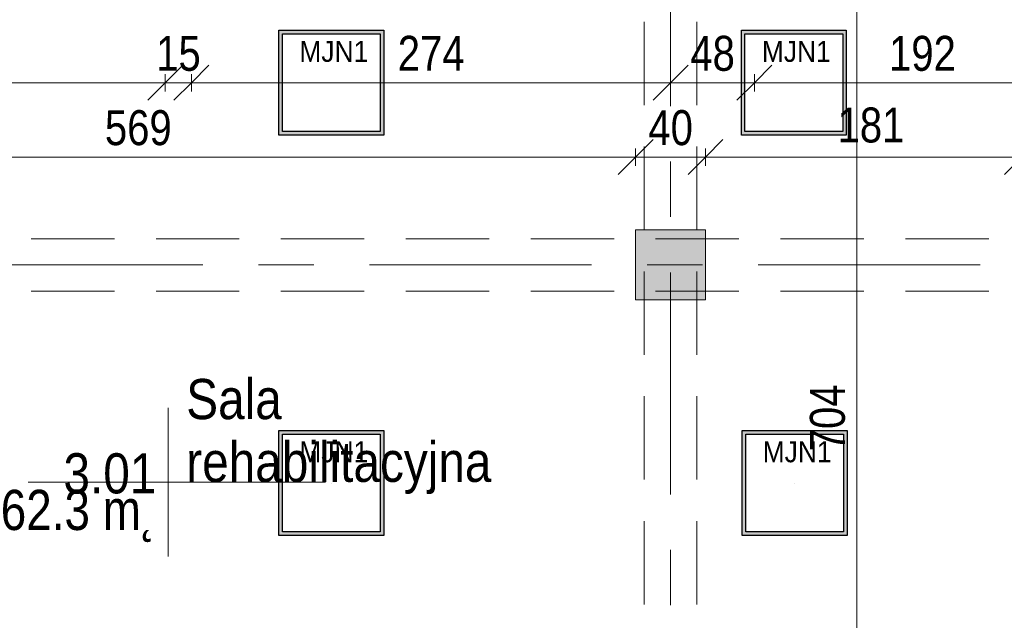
# Model space of a CAD drawing. Header units: centimetres. Extents: x -1737 to 22393, y -8842 to 3838.
# Tile 4 of 65: x -985 to -422, y 685 to 1029. Entities that reach past the tile are written whole.
import ezdxf

# ---------------------------------------------------------------- set-up
doc = ezdxf.new("R2010")
doc.units = ezdxf.units.CM
doc.linetypes.add('Oś', pattern=[222.25, 127, -31.75, 31.75, -31.75])
doc.linetypes.add('Ukryte', pattern=[71.438, 47.625, -23.813])
for name, color, linetype, lineweight in [('A-ANNO-DIMS', 211, 'Continuous', 13), ('A-ANNO-DIMS-100', 211, 'Continuous', 13), ('A-AREA-IDEN', 2, 'Continuous', 13), ('A-DETL-HDLN', 90, 'Ukryte', 9), ('S-COLS', 52, 'Continuous', 13), ('S-GRID', 1, 'Continuous', 13)]:
    doc.layers.add(name, color=color, linetype=linetype, lineweight=lineweight)
doc.layers.add('E_oprawy', color=12, linetype='Continuous')
doc.styles.add('Arial', font='arial.ttf', dxfattribs={"width": 0.9, "height": 18})
doc.styles.add('Arial Narrow_2', font='ARIALN.TTF', dxfattribs={"height": 20})
doc.styles.add('Arial_7', font='arial.ttf', dxfattribs={"width": 0.85, "height": 23})
doc.dimstyles.new('Diagonal_1_100__0__wewnętrzne', dxfattribs={"dimscale": 30.48, "dimtxt": 20.468619, "dimasz": 0.656168, "dimexe": 0.164042, "dimexo": 0.0625, "dimgap": 0.032808, "dimtad": 1, "dimdec": 0, "dimdsep": 46, "dimtxsty": 'Arial Narrow_2', "dimblk1": 'OBLIQUE', "dimblk2": 'OBLIQUE', "dimsah": 1, "dimcen": 0.09, "dimazin": 0, "dimtfac": 1, "dimtdec": 4, "dimtix": 1, "dimtmove": 0, "dimatfit": 3, "dimfxl": 0, "dimtvp": 1, "dimtolj": 1, "dimtzin": 0, "dimarcsym": 0})
doc.dimstyles.new('Diagonal_1_100__0__wewnętrzne_2', dxfattribs={"dimscale": 30.48, "dimtxt": 20.468619, "dimasz": 0.656168, "dimexe": 0.164042, "dimexo": 0.0625, "dimgap": 0.032808, "dimtad": 1, "dimdec": 0, "dimdsep": 46, "dimtxsty": 'Arial Narrow_2', "dimblk1": 'OBLIQUE', "dimblk2": 'OBLIQUE', "dimsah": 1, "dimcen": 0.09, "dimazin": 0, "dimtfac": 1, "dimtdec": 4, "dimtix": 1, "dimtmove": 2, "dimatfit": 3, "dimfxl": 0, "dimtvp": 1, "dimtolj": 1, "dimtzin": 0, "dimarcsym": 0})

# ---------------------------------------------------------------- blocks, each defined once
blk = doc.blocks.new('M_Concrete-Square-Column - 400 x 400mm-1512407-3_piętro I __3_90 m_ - stan projektowany')
at = {"layer": 'S-COLS', "lineweight": 9}
blk.add_hatch(color=253, dxfattribs=at).paths.add_polyline_path([(20, -20), (20, 20), (-20, 20), (-20, -20), (11, -20)], flags=0)
for p, q in [((20, 20), (-20, 20)), ((-20, 20), (-20, -20)), ((20, -20), (20, 20)), ((-20, -20), (20, -20))]:
    blk.add_line(p, q, dxfattribs=at)
blk = doc.blocks.new('DIMBLOCK42-3_piętro I __3_90 m_ - stan projektowany')
at = {"layer": 'A-ANNO-DIMS-100', "transparency": 16777216}
for p, q in [((-1201.62, 950.03), (-1191.62, 960.03)), ((-632.62, 950.03), (-622.62, 960.03)), ((-1201.62, 955.03), (-1201.62, 945.03)), ((-1201.62, 950.03), (-1201.62, 955.03)), ((-632.62, 945.03), (-632.62, 955.03)), ((-1201.62, 950.03), (-1211.62, 940.03)), ((-1201.62, 950.03), (-632.62, 950.03)), ((-632.62, 950.03), (-642.62, 940.03)), ((-632.62, 950.03), (-632.62, 945.03))]:
    blk.add_line(p, q, dxfattribs=at)
at = {"layer": 'A-ANNO-DIMS-100', "color": 0, "transparency": 16777216, "insert": (-936.13, 976.88), "char_height": 20, "width": 45.6158, "attachment_point": 1, "line_spacing_factor": 0.974696, "style": 'Arial Narrow_2'}
blk.add_mtext('569', dxfattribs=at)
blk = doc.blocks.new('_Oblique')
at = {"color": 0, "linetype": 'ByBlock', "lineweight": -2}
blk.add_line((-0.5, -0.5), (0.5, 0.5), dxfattribs=at)
blk = doc.blocks.new('DIMBLOCK43-3_piętro I __3_90 m_ - stan projektowany')
at = {"layer": 'A-ANNO-DIMS-100', "transparency": 16777216}
for p, q in [((-632.62, 950.03), (-622.62, 960.03)), ((-592.62, 950.03), (-582.62, 960.03)), ((-632.62, 945.03), (-632.62, 955.03)), ((-592.62, 945.03), (-592.62, 955.03)), ((-632.62, 950.03), (-642.62, 940.03)), ((-632.62, 950.03), (-592.62, 950.03)), ((-632.62, 950.03), (-632.62, 945.03)), ((-592.62, 950.03), (-602.62, 940.03)), ((-592.62, 950.03), (-592.62, 945.03))]:
    blk.add_line(p, q, dxfattribs=at)
at = {"layer": 'A-ANNO-DIMS-100', "color": 0, "transparency": 16777216, "insert": (-625.29, 976.88), "char_height": 20, "width": 30.4105, "attachment_point": 1, "line_spacing_factor": 0.974696, "style": 'Arial Narrow_2'}
blk.add_mtext('40', dxfattribs=at)
blk = doc.blocks.new('DIMBLOCK44-3_piętro I __3_90 m_ - stan projektowany')
at = {"layer": 'A-ANNO-DIMS-100', "transparency": 16777216}
for p, q in [((-592.62, 950.03), (-582.62, 960.03)), ((-411.62, 950.03), (-401.62, 960.03)), ((-592.62, 945.03), (-592.62, 955.03)), ((-411.62, 945.03), (-411.62, 955.03)), ((-592.62, 950.03), (-602.62, 940.03)), ((-592.62, 950.03), (-411.62, 950.03)), ((-592.62, 950.03), (-592.62, 945.03)), ((-411.62, 950.03), (-421.62, 940.03)), ((-411.62, 950.03), (-411.62, 945.03))]:
    blk.add_line(p, q, dxfattribs=at)
at = {"layer": 'A-ANNO-DIMS-100', "color": 0, "transparency": 16777216, "insert": (-517.08, 978.4), "char_height": 20, "width": 45.6158, "attachment_point": 1, "line_spacing_factor": 0.974696, "style": 'Arial Narrow_2'}
blk.add_mtext('181', dxfattribs=at)
blk = doc.blocks.new('DIMBLOCK57-3_piętro I __3_90 m_ - stan projektowany')
at = {"layer": 'A-ANNO-DIMS-100', "transparency": 16777216}
for p, q in [((-1201.62, 992.57), (-1191.62, 1002.57)), ((-901.62, 992.57), (-891.62, 1002.57)), ((-1201.62, 997.57), (-1201.62, 987.57)), ((-1201.62, 992.57), (-1201.62, 997.57)), ((-901.62, 997.57), (-901.62, 987.57)), ((-901.62, 992.57), (-901.62, 997.57)), ((-1201.62, 992.57), (-1211.62, 982.57)), ((-1201.62, 992.57), (-901.62, 992.57)), ((-901.62, 992.57), (-911.62, 982.57))]:
    blk.add_line(p, q, dxfattribs=at)
at = {"layer": 'A-ANNO-DIMS-100', "color": 0, "transparency": 16777216, "insert": (-1070.63, 1019.42), "char_height": 20, "width": 45.6158, "attachment_point": 1, "line_spacing_factor": 0.974696, "style": 'Arial Narrow_2'}
blk.add_mtext('300', dxfattribs=at)
blk = doc.blocks.new('DIMBLOCK58-3_piętro I __3_90 m_ - stan projektowany')
at = {"layer": 'A-ANNO-DIMS-100', "transparency": 16777216}
for p, q in [((-901.62, 992.57), (-891.62, 1002.57)), ((-886.62, 992.57), (-876.62, 1002.57)), ((-901.62, 997.57), (-901.62, 987.57)), ((-901.62, 992.57), (-901.62, 997.57)), ((-886.62, 997.57), (-886.62, 987.57)), ((-886.62, 992.57), (-886.62, 997.57)), ((-901.62, 992.57), (-911.62, 982.57)), ((-901.62, 992.57), (-886.62, 992.57)), ((-886.62, 992.57), (-896.62, 982.57))]:
    blk.add_line(p, q, dxfattribs=at)
at = {"layer": 'A-ANNO-DIMS-100', "color": 0, "transparency": 16777216, "insert": (-906.79, 1019.42), "char_height": 20, "width": 30.4105, "attachment_point": 1, "line_spacing_factor": 0.974696, "style": 'Arial Narrow_2'}
blk.add_mtext('15', dxfattribs=at)
blk = doc.blocks.new('DIMBLOCK59-3_piętro I __3_90 m_ - stan projektowany')
at = {"layer": 'A-ANNO-DIMS-100', "transparency": 16777216}
for p, q in [((-886.62, 992.57), (-876.62, 1002.57)), ((-612.62, 992.57), (-602.62, 1002.57)), ((-886.62, 997.57), (-886.62, 987.57)), ((-886.62, 992.57), (-886.62, 997.57)), ((-612.62, 997.57), (-612.62, 987.57)), ((-612.62, 992.57), (-612.62, 997.57)), ((-886.62, 992.57), (-896.62, 982.57)), ((-886.62, 992.57), (-612.62, 992.57)), ((-612.62, 992.57), (-622.62, 982.57))]:
    blk.add_line(p, q, dxfattribs=at)
at = {"layer": 'A-ANNO-DIMS-100', "color": 0, "transparency": 16777216, "insert": (-768.63, 1019.42), "char_height": 20, "width": 45.6158, "attachment_point": 1, "line_spacing_factor": 0.974696, "style": 'Arial Narrow_2'}
blk.add_mtext('274', dxfattribs=at)
blk = doc.blocks.new('DIMBLOCK60-3_piętro I __3_90 m_ - stan projektowany')
at = {"layer": 'A-ANNO-DIMS-100', "transparency": 16777216}
for p, q in [((-506.04, 1123.33), (-516.04, 1133.33)), ((-501.04, 1123.33), (-511.04, 1123.33)), ((-506.04, 419.33), (-506.04, 1123.33)), ((-506.04, 1123.33), (-496.04, 1113.33)), ((-506.04, 1123.33), (-501.04, 1123.33)), ((-506.04, 419.33), (-516.04, 429.33)), ((-511.04, 419.33), (-501.04, 419.33)), ((-506.04, 419.33), (-511.04, 419.33)), ((-506.04, 419.33), (-496.04, 409.33))]:
    blk.add_line(p, q, dxfattribs=at)
at = {"layer": 'A-ANNO-DIMS-100', "color": 0, "transparency": 16777216, "insert": (-532.89, 781.69), "char_height": 20, "width": 45.6158, "attachment_point": 1, "rotation": 90, "line_spacing_factor": 0.974696, "style": 'Arial Narrow_2'}
blk.add_mtext('704', dxfattribs=at)
blk = doc.blocks.new('METKA_POMIESZCZENIA2 - Rozbudowana - bez ramki-2396678-3_piętro I __3_90 m_ - stan projektowany')
at = {"layer": 'A-AREA-IDEN'}
for p, q in [((0, 0.425), (0, 0)), ((0.0976, 0), (-0.8, 0)), ((-0.8, 0), (0.9, 0)), ((0, 0), (0, -0.425))]:
    blk.add_line(p, q, dxfattribs=at)
blk = doc.blocks.new('DIMBLOCK268-3_piętro I __3_90 m_ - stan projektowany')
at = {"layer": 'A-ANNO-DIMS-100', "transparency": 16777216}
for p, q in [((-564.62, 992.57), (-554.62, 1002.57)), ((-372.62, 992.57), (-362.62, 1002.57)), ((-564.62, 997.57), (-564.62, 987.57)), ((-564.62, 992.57), (-564.62, 997.57)), ((-372.62, 987.57), (-372.62, 997.57)), ((-564.62, 992.57), (-574.62, 982.57)), ((-372.62, 992.57), (-564.62, 992.57)), ((-372.62, 992.57), (-382.62, 982.57)), ((-372.62, 992.57), (-372.62, 987.57))]:
    blk.add_line(p, q, dxfattribs=at)
at = {"layer": 'A-ANNO-DIMS-100', "color": 0, "transparency": 16777216, "insert": (-487.63, 1019.42), "char_height": 20, "width": 45.6158, "attachment_point": 1, "line_spacing_factor": 0.974696, "style": 'Arial Narrow_2'}
blk.add_mtext('192', dxfattribs=at)
blk = doc.blocks.new('DIMBLOCK269-3_piętro I __3_90 m_ - stan projektowany')
at = {"layer": 'A-ANNO-DIMS-100', "transparency": 16777216}
for p, q in [((-612.62, 992.57), (-602.62, 1002.57)), ((-564.62, 992.57), (-554.62, 1002.57)), ((-612.62, 987.57), (-612.62, 997.57)), ((-564.62, 997.57), (-564.62, 987.57)), ((-564.62, 992.57), (-564.62, 997.57)), ((-612.62, 992.57), (-622.62, 982.57)), ((-564.62, 992.57), (-612.62, 992.57)), ((-612.62, 992.57), (-612.62, 987.57)), ((-564.62, 992.57), (-574.62, 982.57))]:
    blk.add_line(p, q, dxfattribs=at)
at = {"layer": 'A-ANNO-DIMS-100', "color": 0, "transparency": 16777216, "insert": (-601.29, 1019.42), "char_height": 20, "width": 30.4105, "attachment_point": 1, "line_spacing_factor": 0.974696, "style": 'Arial Narrow_2'}
blk.add_mtext('48', dxfattribs=at)
blk = doc.blocks.new('MJN1')
at = {"layer": 'E_oprawy', "linetype": 'ByBlock'}
h = blk.add_hatch(color=256, dxfattribs=at)
h.paths.add_polyline_path([(-30, -30), (-30, 30), (30, 30), (30, -30)])
h.paths.add_polyline_path([(-28, -28), (-28, 28), (28, 28), (28, -28)], flags=16)
for points in [[(-30, -30), (-30, 30), (30, 30), (30, -30)], [(-28, -28), (-28, 28), (28, 28), (28, -28)]]:
    blk.add_lwpolyline(points, close=True, dxfattribs=at)
blk.add_circle((0, 0), 0.0000001, dxfattribs=at)
at = {"layer": 'E_oprawy', "color": 4, "style": 'Arial', "width": 0.9}
blk.add_text('MJN1', height=12, dxfattribs=at).set_placement((-18.29, 11.9))

msp = doc.modelspace()

# ---------------------------------------------------------------- linework, layer by layer
at = {"layer": 'A-DETL-HDLN'}
for p, q in [((-627.62, 408.33), (-627.62, 2788.33)), ((-627.62, 408.33), (-627.62, 2788.33)), ((-597.62, 408.33), (-597.62, 2788.33)), ((-597.62, 408.33), (-597.62, 2788.33)), ((-1192.62, 903.33), (1167.38, 903.33)), ((-1192.62, 903.33), (1167.38, 903.33)), ((-1192.62, 873.33), (1167.38, 873.33)), ((-1192.62, 873.33), (1167.38, 873.33))]:
    msp.add_line(p, q, dxfattribs=at)
at = {"layer": 'S-GRID', "linetype": 'Oś'}
for p, q in [((-612.62, 2884.27), (-612.62, 27.13)), ((1342.46, 888.33), (-1368.76, 888.33))]:
    msp.add_line(p, q, dxfattribs=at)

# ---------------------------------------------------------------- block references
at = {"layer": 'A-AREA-IDEN', "xscale": 99.99999999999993, "yscale": 99.99999999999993, "zscale": 99.99999999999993}
msp.add_blockref('METKA_POMIESZCZENIA2 - Rozbudowana - bez ramki-2396678-3_piętro I __3_90 m_ - stan projektowany', (-900.03, 764), dxfattribs=at)
at = {"layer": 'E_oprawy'}
for p in [(-806.62, 992.63), (-542.09, 992.63), (-806.62, 763.48), (-541.62, 763.48)]:
    msp.add_blockref('MJN1', p, dxfattribs=at)
at = {"layer": 'S-COLS', "lineweight": 9}
msp.add_blockref('M_Concrete-Square-Column - 400 x 400mm-1512407-3_piętro I __3_90 m_ - stan projektowany', (-612.62, 888.33), dxfattribs=at)

# ---------------------------------------------------------------- texts
at = {"layer": 'A-AREA-IDEN', "char_height": 23, "line_spacing_factor": 0.936439, "style": 'Arial_7'}
for s, insert, width, attachment_point in [('\\pxt3.69565,7.3913,11.08696,14.78261,18.47826,22.17391,25.86957,29.56522,33.26087,36.95652,40.65217,44.34783,48.04348,51.73913,55.43478,59.13043,62.82609,66.52174,70.21739,73.91304,77.6087,81.30435,85,88.69565,92.3913,96.08696,99.78261,103.47826,107.17391,110.86957,114.56522,118.26087;{Sala\\Prehabilitacyjna}', (-889.6, 757.22), 172.04, 7), ('\\pxqr,t3.69565,7.3913,11.08696,14.78261,18.47826,22.17391,25.86957,29.56522,33.26087,36.95652,40.65217,44.34783,48.04348,51.73913,55.43478,59.13043,62.82609,66.52174,70.21739,73.91304,77.6087,81.30435,85,88.69565,92.3913,96.08696,99.78261,103.47826,107.17391,110.86957,114.56522,118.26087;{3.01}', (-906.68, 757.22), 52.87, 9), ('\\pt84.99995,169.9999,255.00008,340.00003,424.99998,509.99993,595.00011,680.00006,765.00001,849.99996,934.99991,1020.00009,1105.00004,1189.99999,1274.99994,1359.99989,1445.00007,1530.00002,1614.99997,1699.99992,1785.0001,1870.00005,1955,2039.99995,2124.9999,2210.00008,2295.00003,2379.99998,2464.99993,2550.00011,2635.00006,2720.00001;62.3 m˛', (-906.68, 759.61), 91.63, 3)]:
    msp.add_mtext(s, dxfattribs=dict(at, insert=insert, width=width, attachment_point=attachment_point))

# ---------------------------------------------------------------- dimensions: what is measured, and where the dimension line sits
at = {"layer": 'A-ANNO-DIMS'}
dim = msp.add_linear_dim(base=(-506.04, 1123.33), p1=(-511.04, 419.33), p2=(-501.04, 1123.33), angle=90, dimstyle='Diagonal_1_100__0__wewnętrzne_2', override={"dimpost": '<>', "dimfxl": 704.071019}, dxfattribs=at)
dim.commit()
dim.dimension.update_dxf_attribs({"geometry": 'DIMBLOCK60-3_piętro I __3_90 m_ - stan projektowany', "text_midpoint": (-519.56, 804.49), "dimtype": 160, "text_rotation": 90})
for base, p1, p2, override, picture, middle in [((-901.62, 992.57), (-1201.62, 997.57), (-901.62, 997.57), {"dimpost": '<>', "dimfxl": 300}, 'DIMBLOCK57-3_piętro I __3_90 m_ - stan projektowany', (-1051.62, 1003.78)), ((-886.62, 992.57), (-901.62, 997.57), (-886.62, 997.57), {"dimpost": '<>', "dimfxl": 15}, 'DIMBLOCK58-3_piętro I __3_90 m_ - stan projektowany', (-894.12, 1003.78)), ((-612.62, 992.57), (-886.62, 997.57), (-612.62, 997.57), {"dimpost": '<>', "dimfxl": 274}, 'DIMBLOCK59-3_piętro I __3_90 m_ - stan projektowany', (-749.62, 1003.61)), ((-612.62, 992.57), (-564.62, 997.57), (-612.62, 987.57), {"dimpost": '<>', "dimfxl": 49.030603}, 'DIMBLOCK269-3_piętro I __3_90 m_ - stan projektowany', (-588.62, 1003.78)), ((-564.62, 992.57), (-372.62, 987.57), (-564.62, 997.57), {"dimpost": '<>', "dimfxl": 192.26024}, 'DIMBLOCK268-3_piętro I __3_90 m_ - stan projektowany', (-468.62, 1003.78)), ((-632.62, 950.03), (-1201.62, 955.03), (-632.62, 945.03), {"dimpost": '<>', "dimfxl": 569.087867}, 'DIMBLOCK42-3_piętro I __3_90 m_ - stan projektowany', (-917.12, 961.24))]:
    dim = msp.add_linear_dim(base=base, p1=p1, p2=p2, angle=0, dimstyle='Diagonal_1_100__0__wewnętrzne', override=override, dxfattribs=at)
    dim.commit()
    dim.dimension.update_dxf_attribs({"geometry": picture, "text_midpoint": middle})
dim = msp.add_linear_dim(base=(-592.62, 950.03), p1=(-632.62, 945.03), p2=(-592.62, 945.03), dimstyle='Diagonal_1_100__0__wewnętrzne', override={"dimpost": '<>', "dimfxl": 40}, dxfattribs=at)
dim.commit()
dim.dimension.update_dxf_attribs({"geometry": 'DIMBLOCK43-3_piętro I __3_90 m_ - stan projektowany', "text_midpoint": (-612.62, 961.24)})
dim = msp.add_linear_dim(base=(-411.62, 950.03), p1=(-592.62, 945.03), p2=(-411.62, 945.03), angle=0, dimstyle='Diagonal_1_100__0__wewnętrzne_2', override={"dimpost": '<>', "dimfxl": 181}, dxfattribs=at)
dim.commit()
dim.dimension.update_dxf_attribs({"geometry": 'DIMBLOCK44-3_piętro I __3_90 m_ - stan projektowany', "text_midpoint": (-494.28, 965.06), "dimtype": 160})

doc.saveas('drawing.dxf')
